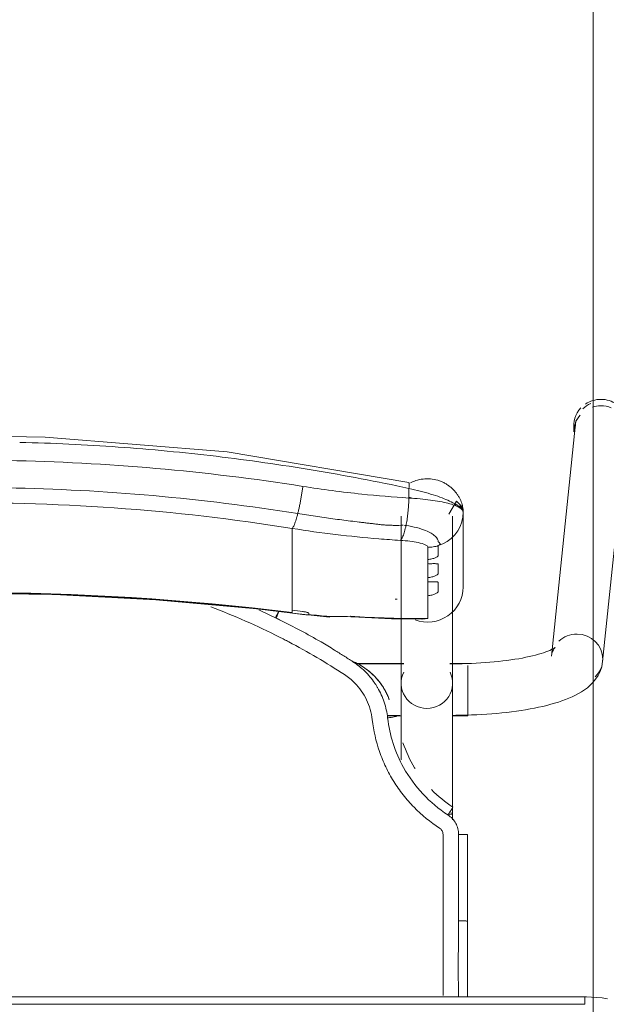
# Model space of a CAD drawing. Header units: metres. Extents: x 3 to 43.5, y -74 to -48.5.
# Tile 38 of 209: x 35.842 to 36.077, y -60.58 to -60.185. Entities that reach past the tile are written whole.
import ezdxf

# ---------------------------------------------------------------- set-up
doc = ezdxf.new("R2010")
doc.units = ezdxf.units.M
doc.layers.add('1PAV - FRIG_dwg', color=7, linetype='Continuous', lineweight=18, true_color=0x767676)
doc.layers.add('TUB_FRIGO', color=30, linetype='Continuous', lineweight=18, true_color=0xff7f00)
doc.layers.add('I-FURN', color=7, linetype='Continuous', lineweight=18)

# ---------------------------------------------------------------- blocks, each defined once
blk = doc.blocks.new('ConjuntoParaAlunoTamanho6 - CJA06_ConjuntoParaAlunoTamanho6-V54-1PAV - FRIGORÍFICA')
at = {"layer": 'I-FURN', "color": 253, "true_color": 0xaaaaaa}
for p, q in [((0.2432124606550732, 0.2952560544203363), (0.2335379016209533, 0.2018170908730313)), ((0.2425404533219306, 0.2945585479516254), (0.2425404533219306, 0.2919703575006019)), ((0.2541278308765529, 0.1996852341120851), (0.2638023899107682, 0.2931241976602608)), ((0.173150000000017, 0.2581242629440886), (0.173150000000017, 0.1909687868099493)), ((0.1938500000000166, 0.1909687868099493), (0.1938500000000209, 0.2581242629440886)), ((0.1981000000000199, 0.2296403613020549), (0.1981000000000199, 0.2596939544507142)), ((0.1745693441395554, 0.2544094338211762), (0.1751254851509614, 0.254353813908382)), ((0.1958994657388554, 0.2522107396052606), (0.1968476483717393, 0.2539494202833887)), ((0.1968477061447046, 0.2539495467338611), (0.1975389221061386, 0.2558006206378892)), ((0.1294314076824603, 0.243802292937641), (0.1294314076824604, 0.2531737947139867)), ((0.1947122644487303, 0.2506185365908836), (0.1958994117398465, 0.2522106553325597)), ((0.1294314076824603, 0.2421389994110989), (0.1294314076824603, 0.243802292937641)), ((0.1294314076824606, 0.2421389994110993), (0.1294314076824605, 0.2365253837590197)), ((0.1838599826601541, 0.2390378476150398), (0.1838599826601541, 0.2407252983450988)), ((0.1294314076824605, 0.2365253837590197), (0.1294314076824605, 0.2348620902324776)), ((0.1294314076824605, 0.2348620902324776), (0.1294314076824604, 0.2292484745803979)), ((0.183859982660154, 0.231760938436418), (0.183859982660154, 0.233448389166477)), ((0.1294314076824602, 0.2275851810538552), (0.1294314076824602, 0.2292484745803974)), ((0.1294314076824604, 0.2275851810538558), (0.1294314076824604, 0.2219715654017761)), ((0.1838599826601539, 0.2170112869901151), (0.1838599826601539, 0.2261714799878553)), ((0.1294314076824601, 0.2203082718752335), (0.1294314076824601, 0.2219715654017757)), ((0.1294586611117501, 0.2191524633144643), (0.1443419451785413, 0.2175731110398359)), ((0.179439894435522, 0.2168937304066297), (0.1817272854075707, 0.2167811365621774)), ((0.1742864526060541, 0.1989367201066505), (0.1547360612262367, 0.1989367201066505)), ((0.1742893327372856, 0.1987867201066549), (0.1549429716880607, 0.1987867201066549)), ((0.1938500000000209, 0.1987867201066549), (0.1927106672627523, 0.1987867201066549)), ((0.2000000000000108, 0.1989367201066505), (0.192713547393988, 0.1989367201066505)), ((0.1938500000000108, 0.1984502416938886), (0.1938500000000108, 0.1987867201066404)), ((0.1938500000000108, 0.1976441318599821), (0.1938500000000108, 0.1984502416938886)), ((0.200000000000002, 0.1937960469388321), (0.2000000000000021, 0.1981376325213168)), ((0.1938500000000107, 0.1916047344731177), (0.1938500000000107, 0.1936664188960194)), ((0.200000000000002, 0.1857279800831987), (0.200000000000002, 0.193644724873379)), ((0.1938500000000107, 0.1858191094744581), (0.1938500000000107, 0.1868796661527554)), ((0.1938500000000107, 0.1837095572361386), (0.1938500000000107, 0.1858191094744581)), ((0.200000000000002, 0.17793672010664), (0.200000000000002, 0.1856002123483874)), ((0.1675711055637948, 0.1780867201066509), (0.1726767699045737, 0.1780867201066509)), ((0.1938500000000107, 0.1780867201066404), (0.1938500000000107, 0.1795051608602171)), ((0.1675962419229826, 0.177936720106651), (0.1732320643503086, 0.177936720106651)), ((0.1937679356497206, 0.177936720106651), (0.2000000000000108, 0.177936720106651)), ((0.1938500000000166, 0.1360373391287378), (0.1938500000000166, 0.138573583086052)), ((0.1998252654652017, 0.130207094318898), (0.1998241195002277, 0.09530095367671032)), ((0.1998165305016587, 0.06496651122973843), (0.1998241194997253, 0.09530105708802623)), ((0.2470000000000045, 0.06496651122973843), (-0.2469999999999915, 0.06496651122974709)), ((0.2470000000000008, 0.06496651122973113), (-0.2469999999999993, 0.06496651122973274)), ((0.2470000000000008, 0.06496651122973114), (0.2470000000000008, 0.06196651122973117))]:
    blk.add_line(p, q, dxfattribs=at)
at = {"layer": 'I-FURN', "color": 253, "true_color": 0xaaaaaa, "flags": 128}
for points in [[(0.1762326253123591, 0.2716064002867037), (0.1033140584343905, 0.2839819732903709), (0.03017500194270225, 0.2898535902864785), (0.0001000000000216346, 0.2903998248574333)], [(0.1762658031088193, 0.2654018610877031), (0.1762658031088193, 0.2663721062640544), (0.1762658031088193, 0.2673423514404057), (0.1762658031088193, 0.268312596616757), (0.1762658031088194, 0.2692828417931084)], [(0.1980999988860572, 0.2597125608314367), (0.1979173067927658, 0.2609157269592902), (0.1973888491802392, 0.26208319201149), (0.1953955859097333, 0.2642028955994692), (0.1922691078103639, 0.2589586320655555)], [(0.1976017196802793, 0.2560210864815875), (0.1979587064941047, 0.2577280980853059), (0.1981000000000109, 0.2596939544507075)], [(0.1980999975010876, 0.2597116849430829), (0.1980999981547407, 0.2521977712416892), (0.1980999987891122, 0.2446838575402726)], [(0.1981000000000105, 0.2296403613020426), (0.1981000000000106, 0.2371537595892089), (0.1981000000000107, 0.2446671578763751), (0.1981000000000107, 0.2521805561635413), (0.1981000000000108, 0.2596939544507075)], [(0.1917187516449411, 0.2479946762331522), (0.1933094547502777, 0.2492039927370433), (0.1947121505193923, 0.2506184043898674)], [(0.1838599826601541, 0.2407252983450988), (0.1838599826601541, 0.241946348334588), (0.1838599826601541, 0.2431673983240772), (0.1838599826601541, 0.2443884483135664), (0.1838599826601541, 0.2456094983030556)], [(0.1881000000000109, 0.2462822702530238), (0.1881000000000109, 0.2453180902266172), (0.1881000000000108, 0.2443539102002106), (0.1881000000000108, 0.243389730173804), (0.1881000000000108, 0.2424255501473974)], [(0.1881002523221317, 0.246282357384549), (0.1899707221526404, 0.2470146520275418), (0.1917187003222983, 0.247994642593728)], [(0.183859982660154, 0.233448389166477), (0.183859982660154, 0.2348457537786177), (0.183859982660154, 0.2362431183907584), (0.1838599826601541, 0.2376404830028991), (0.1838599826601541, 0.2390378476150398)], [(0.1881000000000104, 0.2386831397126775), (0.1881000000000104, 0.237799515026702), (0.1881000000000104, 0.2369158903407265), (0.1881000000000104, 0.236032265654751), (0.1881000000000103, 0.2351486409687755)], [(0.1838599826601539, 0.2261714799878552), (0.183859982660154, 0.2275688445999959), (0.183859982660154, 0.2289662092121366), (0.183859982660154, 0.2303635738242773), (0.183859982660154, 0.231760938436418)], [(0.1881000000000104, 0.2314062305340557), (0.1881000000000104, 0.2305226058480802), (0.1881000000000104, 0.2296389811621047), (0.1881000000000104, 0.2287553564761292), (0.1881000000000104, 0.2278717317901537)], [(-0.1292586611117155, 0.2191524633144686), (-0.08865069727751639, 0.223419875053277), (-0.04790057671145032, 0.2260954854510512), (-0.007073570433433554, 0.2271749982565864), (0.03376492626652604, 0.226656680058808), (0.07454949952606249, 0.2245413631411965), (0.1152148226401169, 0.2208324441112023), (0.1294586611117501, 0.2191524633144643)], [(0.1294314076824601, 0.2193726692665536), (0.1294314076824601, 0.2196065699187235), (0.1294314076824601, 0.2198404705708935), (0.1294314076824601, 0.2200743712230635), (0.1294314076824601, 0.2203082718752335)], [(0.1361000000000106, 0.2190117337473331), (0.1361000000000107, 0.2189337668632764), (0.1361000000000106, 0.2188557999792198), (0.1361000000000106, 0.2187778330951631), (0.1361000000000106, 0.2186998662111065)], [(0.153505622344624, 0.217605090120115), (0.1692793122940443, 0.2168976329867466), (0.1813090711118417, 0.2167731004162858)], [(0.1817272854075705, 0.2167811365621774), (0.1827926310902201, 0.2168569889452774), (0.1838599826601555, 0.217011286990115)], [(0.235070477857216, 0.205361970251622), (0.2350077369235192, 0.2053133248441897), (0.2348200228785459, 0.2051835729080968), (0.2345106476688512, 0.2049931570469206), (0.2340848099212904, 0.2047580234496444), (0.2335484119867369, 0.2044905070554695), (0.232907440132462, 0.2042001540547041), (0.2321676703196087, 0.2038943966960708), (0.231334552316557, 0.2035790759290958), (0.2304131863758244, 0.2032588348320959), (0.2294083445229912, 0.2029374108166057), (0.2283245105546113, 0.2026178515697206), (0.227165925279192, 0.2023026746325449), (0.2259366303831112, 0.2019939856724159), (0.2246405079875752, 0.201693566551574), (0.2232813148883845, 0.2014029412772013), (0.2218627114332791, 0.201123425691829), (0.2203882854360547, 0.2008561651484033), (0.2188615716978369, 0.2006021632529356), (0.2172860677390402, 0.200362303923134), (0.2156652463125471, 0.2001373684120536), (0.2140025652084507, 0.1999280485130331), (0.2123014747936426, 0.1997349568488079), (0.2105654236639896, 0.1995586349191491), (0.2087978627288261, 0.1993995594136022), (0.2070022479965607, 0.199258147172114), (0.2051820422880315, 0.1991347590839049), (0.2033407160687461, 0.1990297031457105), (0.201481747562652, 0.1989432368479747), (0.1996086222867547, 0.1988755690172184), (0.1977248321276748, 0.198826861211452), (0.1958338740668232, 0.1987972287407), (0.1939392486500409, 0.1987867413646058), (0.1938500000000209, 0.1987867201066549)], [(0.2335379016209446, 0.2018170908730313), (0.2337286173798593, 0.2028696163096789), (0.2340307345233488, 0.203761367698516), (0.2343720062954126, 0.2044473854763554), (0.2346851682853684, 0.2049236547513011), (0.2349211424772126, 0.205211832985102), (0.2350504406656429, 0.2053439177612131), (0.235070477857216, 0.205361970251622)], [(0.2541278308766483, 0.1996852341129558), (0.2537524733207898, 0.1976222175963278), (0.2531060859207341, 0.1957226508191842), (0.25226146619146, 0.1940331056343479), (0.2512866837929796, 0.1925592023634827), (0.250231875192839, 0.1912808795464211), (0.2491278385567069, 0.1901677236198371), (0.2479903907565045, 0.1891887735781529), (0.2468256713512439, 0.1883170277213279), (0.2456343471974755, 0.1875306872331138), (0.2444143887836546, 0.186812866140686), (0.2431627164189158, 0.1861507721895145), (0.2418761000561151, 0.1855348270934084), (0.2405516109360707, 0.1849579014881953), (0.2391868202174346, 0.1844147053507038), (0.2377798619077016, 0.1839013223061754), (0.23632942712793, 0.183414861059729), (0.234834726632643, 0.1829531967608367), (0.2332954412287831, 0.182514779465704), (0.2317116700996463, 0.1820984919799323), (0.2300838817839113, 0.1817035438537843), (0.2284128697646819, 0.1813293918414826), (0.2266997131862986, 0.1809756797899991), (0.224945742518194, 0.1806421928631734), (0.2231525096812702, 0.180328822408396), (0.2213217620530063, 0.1800355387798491), (0.2194554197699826, 0.1797623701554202), (0.2175555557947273, 0.1795093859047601), (0.2156243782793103, 0.1792766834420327), (0.2136642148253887, 0.1790643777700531), (0.2116774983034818, 0.1788725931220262), (0.209666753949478, 0.1787014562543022), (0.2076345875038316, 0.1785510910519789), (0.2055836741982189, 0.178421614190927), (0.2035167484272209, 0.1783131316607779), (0.2014365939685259, 0.178225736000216), (0.1993460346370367, 0.1781595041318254), (0.1972479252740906, 0.1781144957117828), (0.1951451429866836, 0.1780907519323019), (0.1938500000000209, 0.1780867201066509)], [(0.173150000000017, 0.1601508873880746), (0.173150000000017, 0.1620004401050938), (0.173150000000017, 0.1638180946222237), (0.173150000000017, 0.1656009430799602), (0.173150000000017, 0.1673461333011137), (0.173150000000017, 0.1690508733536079), (0.173150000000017, 0.170712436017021), (0.173150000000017, 0.1723281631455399), (0.173150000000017, 0.1738954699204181), (0.173150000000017, 0.1754118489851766), (0.173150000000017, 0.1768748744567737), (0.173150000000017, 0.1782822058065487), (0.173150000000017, 0.1796315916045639), (0.173150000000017, 0.1809208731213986), (0.173150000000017, 0.1821479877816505), (0.173150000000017, 0.1833109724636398), (0.173150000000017, 0.1844079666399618), (0.173150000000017, 0.185437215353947), (0.173150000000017, 0.1863970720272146), (0.173150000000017, 0.1872860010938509), (0.173150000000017, 0.188102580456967), (0.173150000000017, 0.1888455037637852), (0.173150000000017, 0.1895135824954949), (0.173150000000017, 0.1901057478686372), (0.173150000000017, 0.1906210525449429), (0.173150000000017, 0.1909687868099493)], [(0.1938500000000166, 0.1909687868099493), (0.1938500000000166, 0.1905139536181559), (0.1938500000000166, 0.1899816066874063), (0.1938500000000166, 0.1893725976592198), (0.1938500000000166, 0.1886879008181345), (0.1938500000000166, 0.1879286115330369), (0.1938500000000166, 0.1870959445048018), (0.1938500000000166, 0.1861912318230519), (0.1938500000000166, 0.1852159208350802), (0.1938500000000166, 0.1841715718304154), (0.1938500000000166, 0.1830598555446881), (0.1938500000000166, 0.1818825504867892), (0.1938500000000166, 0.1806415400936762), (0.1938500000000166, 0.1793388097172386), (0.1938500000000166, 0.1779764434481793), (0.1938500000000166, 0.1765566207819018), (0.1938500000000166, 0.1750816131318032), (0.1938500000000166, 0.1735537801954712), (0.1938500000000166, 0.1719755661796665), (0.1938500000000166, 0.1703494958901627), (0.1938500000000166, 0.1686781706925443), (0.1938500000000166, 0.1669642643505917), (0.1938500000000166, 0.1652105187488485), (0.1938500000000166, 0.163419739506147), (0.1938500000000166, 0.1615947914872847), (0.1938500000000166, 0.1597385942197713), (0.1938500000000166, 0.1578541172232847), (0.1938500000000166, 0.155944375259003), (0.1938500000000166, 0.1540124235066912), (0.1938500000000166, 0.1520613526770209), (0.1938500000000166, 0.1500942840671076), (0.1938500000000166, 0.1481143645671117), (0.1938500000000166, 0.1461247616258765), (0.1938500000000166, 0.1441286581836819), (0.1938500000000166, 0.1421292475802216), (0.1938500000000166, 0.1401297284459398), (0.1938500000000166, 0.138573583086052)], [(0.168410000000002, 0.1843247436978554), (0.168410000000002, 0.184339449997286), (0.168410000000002, 0.1843541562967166), (0.168410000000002, 0.1843688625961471), (0.168410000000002, 0.1843835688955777)], [(0.1962270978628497, 0.1302521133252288), (0.19622673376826, 0.126394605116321), (0.1962264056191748, 0.1225375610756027), (0.1962261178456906, 0.1186811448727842), (0.1962258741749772, 0.1148255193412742), (0.1962256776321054, 0.1109708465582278), (0.1962255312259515, 0.1071172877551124), (0.196225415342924, 0.1032650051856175), (0.1962252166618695, 0.0994141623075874), (0.1962252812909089, 0.09556492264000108)], [(0.2560082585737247, 0.0641953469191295), (0.2539124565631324, 0.06451380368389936), (0.2518055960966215, 0.06474819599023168), (0.2496910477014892, 0.06489814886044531), (0.247572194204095, 0.06496342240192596), (0.2470000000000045, 0.06496651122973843)], [(0.2469999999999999, 0.0619665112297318), (0.1234999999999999, 0.0619665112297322), (-1.453485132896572e-16, 0.06196651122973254), (-0.1235000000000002, 0.06196651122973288), (-0.2470000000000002, 0.06196651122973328)], [(-0.2469999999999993, 0.06196651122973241), (-0.1234999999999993, 0.0619665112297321), (7.44471151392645e-16, 0.06196651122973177), (0.1235000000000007, 0.06196651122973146), (0.2470000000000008, 0.06196651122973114)]]:
    blk.add_lwpolyline(points, dxfattribs=at)
at = {"layer": 'I-FURN', "color": 253, "true_color": 0xaaaaaa}
for centre, major_axis, ratio, start_param, end_param in [((0.2534214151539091, 0.2945585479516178), (0.01088096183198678, 0), 0.9659258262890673, 1.570796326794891, 2.182165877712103), ((0.2534214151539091, 0.2945585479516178), (-0.01088096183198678, 5.623562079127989e-17), 0.9659258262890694, 4.098127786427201, 4.71238898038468), ((0.2534214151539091, 0.2945585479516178), (0.01088096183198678, 0), 0.965925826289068, 2.404321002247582, 3.312013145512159), ((0.253507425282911, 0.2941901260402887), (-0.0102949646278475, 0.001065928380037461), 0.9671584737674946, 5.223080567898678, 5.597592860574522), ((0.2534214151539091, 0.2919703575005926), (0.01088096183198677, 0), 0.9659258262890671, 1.581693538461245, 1.883969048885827), ((0.2534214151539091, 0.2919703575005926), (0.01088096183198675, 0), 0.9659258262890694, 1.17635546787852, 1.570796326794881), ((0.2534214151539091, 0.2919703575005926), (0.01088096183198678, 0), 0.965925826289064, 2.446266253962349, 3.141592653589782), ((0.253507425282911, 0.2941901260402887), (-0.01029496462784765, 0.001065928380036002), 0.9671584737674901, 6.102342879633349, 6.38299102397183), ((9.999999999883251e-05, -0.7711708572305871), (1.0208981, 0), 0.9781476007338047, 1.443771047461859, 1.697821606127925), ((0.1837000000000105, 0.2296403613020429), (0.0144, 0), 0.9781476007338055, 4.362104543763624, 6.28318530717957), ((9.999999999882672e-05, -0.7715866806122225), (1.021100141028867, 0), 0.9781476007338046, 1.44377104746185, 1.633569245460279), ((0.1794715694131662, 0.6012766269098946), (0.3849999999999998, 0), 0.9781476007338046, 4.689765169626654, 4.691851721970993), ((0.1794715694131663, 0.6035636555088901), (0.3949999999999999, 0), 0.9781476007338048, 4.585363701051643, 4.595995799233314), ((0.1794715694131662, 0.6022122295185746), (0.3947979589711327, 0), 0.9781476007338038, 4.585363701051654, 4.595935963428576), ((0.1794715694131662, 0.6026280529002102), (0.3949999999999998, 0), 0.9781476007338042, 4.602237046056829, 4.623286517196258), ((0.1452124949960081, 0.227535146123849), (0.0008705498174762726, 0.009962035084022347), 0.01850094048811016, 2.932960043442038, 3.325659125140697), ((0.1794715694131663, 0.6033557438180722), (0.3949999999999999, 0), 0.9781476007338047, 4.644485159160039, 4.723499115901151), ((0.2438328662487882, 0.2007511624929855), (-0.01029496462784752, 0.001065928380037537), 0.9671584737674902, 4.812194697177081, 5.597592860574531), ((0.2438328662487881, 0.2007511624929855), (-0.01029496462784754, 0.001065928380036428), 0.967158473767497, 3.241398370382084, 4.812194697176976), ((0.2438328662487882, 0.2007511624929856), (-0.01029496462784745, 0.001065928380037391), 0.9671584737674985, 2.456000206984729, 3.241398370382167), ((0.1835000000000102, 0.1909687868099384), (0.01034999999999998, 0), 0.9781476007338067, 2.686586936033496, 4.712388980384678), ((0.1835000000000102, 0.1909687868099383), (0.01035, 0), 0.9781476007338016, 4.712388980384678, 6.738191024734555), ((0.1835000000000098, 0.1385735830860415), (0.01034999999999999, 0), 0.06975647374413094, 5.75958653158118, 6.776353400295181)]:
    blk.add_ellipse(centre, major_axis=major_axis, ratio=ratio, start_param=start_param, end_param=end_param, dxfattribs=at)
for points in [[(0.03972822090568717, 0.287082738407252), (0.03313130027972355, 0.2873962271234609), (0.026528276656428, 0.2876317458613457), (0.01992248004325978, 0.2877888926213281)], [(0.05949739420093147, 0.285908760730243), (0.05291607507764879, 0.2863777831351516), (0.04632532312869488, 0.2867692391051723), (0.03972846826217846, 0.2870827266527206)], [(0.07920996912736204, 0.284269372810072), (0.07265096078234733, 0.2848931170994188), (0.06607919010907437, 0.2854396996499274), (0.05949798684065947, 0.2859087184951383)], [(0.1183880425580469, 0.2796108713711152), (0.1053957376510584, 0.2814656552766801), (0.09232837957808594, 0.283021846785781), (0.07920996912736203, 0.284269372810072)], [(0.1378172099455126, 0.276606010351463), (0.1313620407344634, 0.2776813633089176), (0.1248851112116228, 0.2786833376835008), (0.1183894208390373, 0.2796106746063)], [(0.1571157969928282, 0.2731608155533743), (0.1507070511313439, 0.2743816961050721), (0.1442735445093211, 0.2755304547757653), (0.1378182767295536, 0.2766058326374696)], [(0.1762658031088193, 0.2692828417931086), (0.1699094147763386, 0.2706467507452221), (0.1635252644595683, 0.2719397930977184), (0.1571163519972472, 0.2731607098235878)], [(0.1316375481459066, 0.2591403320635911), (0.1317514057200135, 0.2595920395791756), (0.1319774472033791, 0.2605307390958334), (0.1323069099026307, 0.2620269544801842), (0.1326223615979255, 0.2635911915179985), (0.1329198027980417, 0.2652023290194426), (0.1331950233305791, 0.2668394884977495), (0.1334445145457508, 0.2684805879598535), (0.1335915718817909, 0.2695629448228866), (0.1336597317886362, 0.2700975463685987)], [(0.1762658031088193, 0.2692828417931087), (0.1763289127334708, 0.2696584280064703), (0.1764189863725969, 0.2703746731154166), (0.1764353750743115, 0.2712021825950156), (0.1763587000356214, 0.2714863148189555), (0.1763029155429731, 0.2715564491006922)], [(0.175125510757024, 0.254353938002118), (0.1751984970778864, 0.2547076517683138), (0.175339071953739, 0.2554367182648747), (0.1755320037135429, 0.2565866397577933), (0.1757052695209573, 0.2577841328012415), (0.175857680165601, 0.259019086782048), (0.1759880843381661, 0.2602816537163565), (0.176095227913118, 0.2615619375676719), (0.1761782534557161, 0.2628495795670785), (0.176236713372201, 0.2641342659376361), (0.1762589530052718, 0.2649819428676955), (0.1762658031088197, 0.2654018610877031)], [(0.1981000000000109, 0.2596939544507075), (0.1981000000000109, 0.2603482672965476), (0.1970264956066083, 0.2616503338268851), (0.1923900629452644, 0.2633751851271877), (0.1852348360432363, 0.264697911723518), (0.1793352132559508, 0.265233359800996), (0.1762658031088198, 0.265401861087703)], [(0.1781109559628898, 0.2652801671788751), (0.1775085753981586, 0.2654472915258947), (0.1768999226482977, 0.2656099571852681), (0.1762885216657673, 0.2657672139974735)], [(0.1294314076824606, 0.2531737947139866), (0.1295198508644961, 0.253273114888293), (0.1297044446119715, 0.2535308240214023), (0.1300007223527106, 0.2540876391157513), (0.1303127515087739, 0.2548081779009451), (0.1306367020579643, 0.2556847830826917), (0.1309683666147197, 0.2567044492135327), (0.131303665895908, 0.2578553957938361), (0.1315267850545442, 0.2587009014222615), (0.1316375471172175, 0.2591403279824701)], [(0.1728535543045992, 0.2483980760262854), (0.1729696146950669, 0.2485030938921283), (0.1732027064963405, 0.2487702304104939), (0.1735510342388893, 0.2493354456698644), (0.1738939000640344, 0.250058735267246), (0.174227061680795, 0.2509327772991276), (0.1745466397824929, 0.2519451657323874), (0.1748487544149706, 0.2530845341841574), (0.1750359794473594, 0.2539200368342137), (0.1751255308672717, 0.2543540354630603)], [(0.1838599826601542, 0.2456094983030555), (0.1842192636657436, 0.2456134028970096), (0.1849375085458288, 0.2456477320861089), (0.1860079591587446, 0.2457777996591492), (0.1870655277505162, 0.2459854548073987), (0.1877580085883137, 0.2461749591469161), (0.1881001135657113, 0.246282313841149)], [(0.124341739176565, 0.2095039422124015), (0.1152901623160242, 0.214084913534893), (0.1060704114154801, 0.2181435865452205), (0.096658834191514, 0.2216798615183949)], [(0.1159427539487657, 0.2205001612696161), (0.1182084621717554, 0.2194714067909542), (0.1204604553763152, 0.2184124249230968), (0.1226981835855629, 0.2173235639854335)], [(0.1226981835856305, 0.2173235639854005), (0.1229127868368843, 0.2177608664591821), (0.1233583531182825, 0.2186550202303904), (0.1237690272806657, 0.2194524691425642), (0.1239499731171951, 0.2197966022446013)], [(0.1233396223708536, 0.218131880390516), (0.1231915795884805, 0.2178324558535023), (0.1230392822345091, 0.2175283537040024), (0.1228883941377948, 0.2172307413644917)], [(0.1239464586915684, 0.2193573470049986), (0.1237666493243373, 0.2189779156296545), (0.1235632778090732, 0.2185567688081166), (0.1233517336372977, 0.2181258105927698)], [(0.1336000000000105, 0.2198095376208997), (0.1337709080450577, 0.2197895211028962), (0.1341016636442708, 0.2197447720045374), (0.1345570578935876, 0.2196652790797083), (0.1349943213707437, 0.2195675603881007), (0.1353772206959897, 0.2194610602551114), (0.1356877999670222, 0.2193475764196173), (0.1359253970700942, 0.219230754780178), (0.1360624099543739, 0.2191208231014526), (0.1360974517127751, 0.2190478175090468), (0.1361000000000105, 0.2190117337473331)], [(0.1361000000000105, 0.2186998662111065), (0.136100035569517, 0.2186828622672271), (0.1360918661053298, 0.2186492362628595), (0.1360665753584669, 0.2186169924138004), (0.1360494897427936, 0.2186013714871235)], [(0.1443226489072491, 0.217792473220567), (0.145762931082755, 0.2177625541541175), (0.1486002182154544, 0.2177478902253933), (0.1513336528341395, 0.2178205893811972), (0.15267016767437, 0.2178778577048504)], [(0.1526701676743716, 0.2178778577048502), (0.1531962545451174, 0.2175770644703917), (0.1536937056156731, 0.2175210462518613), (0.1541742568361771, 0.2177192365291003)], [(0.1243563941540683, 0.2165087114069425), (0.124080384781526, 0.2166453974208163), (0.1235279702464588, 0.2169178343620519), (0.122974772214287, 0.2171883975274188), (0.1226979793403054, 0.2173232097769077)], [(0.1409843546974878, 0.2075760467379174), (0.1382577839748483, 0.2091620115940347), (0.1327588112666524, 0.2122360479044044), (0.127170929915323, 0.2151169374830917), (0.1243563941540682, 0.2165087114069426)], [(0.127982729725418, 0.2076229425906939), (0.1273791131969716, 0.2079405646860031), (0.1261687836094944, 0.2085716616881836), (0.1249518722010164, 0.2091945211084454), (0.1243417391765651, 0.2095039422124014)], [(0.1503955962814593, 0.1944471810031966), (0.1467277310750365, 0.1968417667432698), (0.139345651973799, 0.2014179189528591), (0.1318066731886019, 0.205611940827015), (0.1279827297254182, 0.2076229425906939)], [(0.1463509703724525, 0.2043213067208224), (0.1454617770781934, 0.2048741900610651), (0.1436780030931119, 0.205969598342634), (0.1418838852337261, 0.2070440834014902), (0.1409843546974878, 0.207576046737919)], [(0.1537794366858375, 0.1996302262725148), (0.152557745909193, 0.2004277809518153), (0.1501008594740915, 0.2020049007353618), (0.1476209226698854, 0.2035451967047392), (0.1463764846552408, 0.2043055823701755)], [(0.1586329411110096, 0.1970969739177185), (0.1570319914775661, 0.1982151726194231), (0.1553072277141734, 0.199155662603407), (0.153501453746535, 0.1998979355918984)], [(0.1537415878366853, 0.1997177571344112), (0.1547233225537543, 0.1993071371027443), (0.1557480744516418, 0.1988086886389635), (0.1568013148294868, 0.1981978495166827)], [(0.1624994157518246, 0.1911047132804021), (0.1613359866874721, 0.192802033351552), (0.1586948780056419, 0.1959437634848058), (0.1554966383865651, 0.1985081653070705), (0.1537794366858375, 0.1996302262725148)], [(0.1544771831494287, 0.1911188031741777), (0.1538595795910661, 0.1917419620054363), (0.1525591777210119, 0.1929224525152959), (0.1511359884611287, 0.193963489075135), (0.1503955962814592, 0.1944471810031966)], [(0.1615632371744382, 0.1763592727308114), (0.1612423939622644, 0.179146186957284), (0.1596820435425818, 0.1845386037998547), (0.1564514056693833, 0.1891220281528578), (0.1544771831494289, 0.1911188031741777)], [(0.1637112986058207, 0.1892355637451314), (0.163521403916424, 0.1895535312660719), (0.1631293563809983, 0.1901833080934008), (0.1627133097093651, 0.1907999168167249), (0.1624994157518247, 0.191104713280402)], [(0.1650109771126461, 0.1907575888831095), (0.1653668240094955, 0.1902631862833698), (0.1660439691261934, 0.1892504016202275), (0.1669511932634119, 0.1876675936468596), (0.1677473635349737, 0.1860264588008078), (0.16820222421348, 0.1848969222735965), (0.1684100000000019, 0.1843247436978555)], [(0.1677424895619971, 0.1770639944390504), (0.1674964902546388, 0.1792013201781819), (0.1665590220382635, 0.1834307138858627), (0.164789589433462, 0.1873763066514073), (0.1637112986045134, 0.1892355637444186)], [(0.1714634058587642, 0.1778021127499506), (0.1714682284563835, 0.1777616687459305), (0.1712817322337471, 0.177658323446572), (0.1704566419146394, 0.1774597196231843), (0.1692131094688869, 0.1772481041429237), (0.1682328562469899, 0.1771200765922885), (0.1677424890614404, 0.1770642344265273)], [(0.1939136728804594, 0.1411945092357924), (0.1908365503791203, 0.143207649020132), (0.1879501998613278, 0.1455989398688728), (0.1853711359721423, 0.1482650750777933)], [(0.1919863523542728, 0.1380495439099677), (0.1922544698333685, 0.1384598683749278), (0.1927841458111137, 0.1392806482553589), (0.1934388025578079, 0.1403259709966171), (0.1938540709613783, 0.1410265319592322), (0.1939293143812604, 0.1411928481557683), (0.1939136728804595, 0.1411945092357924)], [(0.1962270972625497, 0.1302521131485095), (0.1962244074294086, 0.1310361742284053), (0.196036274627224, 0.1325521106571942), (0.1951915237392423, 0.1347279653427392), (0.1938272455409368, 0.1366302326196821), (0.1926490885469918, 0.137618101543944), (0.1919863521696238, 0.1380501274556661)], [(0.1900014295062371, 0.1302474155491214), (0.1900004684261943, 0.1305019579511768), (0.1899391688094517, 0.1309935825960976), (0.1896635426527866, 0.1316979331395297), (0.189220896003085, 0.132311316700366), (0.1888417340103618, 0.132628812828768), (0.1886288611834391, 0.1327672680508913)], [(0.1900013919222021, 0.09555402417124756), (0.190001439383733, 0.09868370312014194), (0.1900013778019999, 0.1048192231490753), (0.1900014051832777, 0.1131431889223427), (0.1900014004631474, 0.1217255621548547), (0.1900014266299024, 0.1274031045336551), (0.190001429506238, 0.1302474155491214)], [(0.1998210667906, 0.1302049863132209), (0.1998445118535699, 0.1302108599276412), (0.1996945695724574, 0.130222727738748), (0.1989137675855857, 0.1302381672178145), (0.1976969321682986, 0.1302488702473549), (0.1967197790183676, 0.1302517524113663), (0.1962270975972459, 0.1302520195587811)], [(0.1998187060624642, 0.1302043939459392), (0.1998185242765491, 0.1272925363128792), (0.1998182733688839, 0.1243806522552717), (0.1998180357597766, 0.1214692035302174)], [(0.1998198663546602, 0.09528842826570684), (0.1998196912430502, 0.1010983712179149), (0.1998194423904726, 0.1127324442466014), (0.199820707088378, 0.1243808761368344), (0.1998210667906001, 0.1302049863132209)], [(0.1998174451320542, 0.1127339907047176), (0.199817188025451, 0.1069128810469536), (0.1998173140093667, 0.1010953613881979), (0.1998174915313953, 0.09528493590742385)], [(0.1962252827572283, 0.0955648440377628), (0.1966195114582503, 0.0955637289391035), (0.197011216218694, 0.09555819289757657), (0.1973810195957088, 0.09554851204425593)], [(0.1973810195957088, 0.09554851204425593), (0.1977508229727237, 0.09553883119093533), (0.1980987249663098, 0.095525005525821), (0.1984075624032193, 0.09550772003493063)], [(0.1998241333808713, 0.09530095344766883), (0.1998241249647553, 0.0952967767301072), (0.1998227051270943, 0.09529260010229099), (0.1998198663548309, 0.09528842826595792)], [(0.1998200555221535, 0.06496652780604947), (0.1998200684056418, 0.07507383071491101), (0.1998199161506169, 0.08518111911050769), (0.199819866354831, 0.09528842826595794)], [(0.1998176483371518, 0.07533813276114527), (0.1998176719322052, 0.07188093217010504), (0.1998176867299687, 0.06842373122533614), (0.199817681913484, 0.06496652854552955)]]:
    blk.add_open_spline(points, degree=3, dxfattribs=at)
for points, knots in [([(-0.1334597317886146, 0.2700975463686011), (-0.0847039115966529, 0.2777950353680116), (0.005190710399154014, 0.2841531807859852), (0.09465608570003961, 0.2762553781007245), (0.1336597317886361, 0.2700975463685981)], [-1, -1, -1, -1, -0.4444444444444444, 0, 0, 0, 0]), ([(0.1769859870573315, 0.2715293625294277), (0.1776537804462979, 0.271873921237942), (0.1792654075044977, 0.2725544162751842), (0.1819571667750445, 0.2731539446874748), (0.1849590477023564, 0.2732031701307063), (0.1874098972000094, 0.2727407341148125), (0.1890477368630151, 0.2721641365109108), (0.1899555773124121, 0.271763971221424), (0.1906190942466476, 0.2714305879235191), (0.1912702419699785, 0.2710585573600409), (0.1921219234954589, 0.2705073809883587), (0.1931349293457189, 0.2697297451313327), (0.1942280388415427, 0.268695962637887), (0.1951608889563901, 0.2676305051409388), (0.1959446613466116, 0.2665608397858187), (0.1966003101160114, 0.2654700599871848), (0.1971213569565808, 0.2643906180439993), (0.1975150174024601, 0.2633435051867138), (0.1977954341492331, 0.2623445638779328), (0.1980407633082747, 0.2610829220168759), (0.1980992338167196, 0.2602308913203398), (0.1980999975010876, 0.2597116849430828)], [0.3275759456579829, 0.3275759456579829, 0.3275759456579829, 0.3275759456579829, 0.375, 0.4375, 0.5, 0.5625, 0.59375, 0.609375, 0.625, 0.640625, 0.65625, 0.6875, 0.71875, 0.75, 0.78125, 0.8125, 0.84375, 0.875, 0.90625, 0.9375, 1, 1, 1, 1]), ([(-0.1314375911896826, 0.2591405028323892), (-0.0834284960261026, 0.2668293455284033), (0.005115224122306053, 0.2731845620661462), (0.09323131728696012, 0.2652914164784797), (0.1316375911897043, 0.2591405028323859)], [-1, -1, -1, -1, -0.4444444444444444, 0, 0, 0, 0]), ([(0.1336597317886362, 0.2700975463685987), (0.1415528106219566, 0.2688514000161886), (0.155777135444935, 0.2669874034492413), (0.1699719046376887, 0.2657985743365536), (0.1762658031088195, 0.2654018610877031)], [-1, -1, -1, -1, -0.4444444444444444, 0, 0, 0, 0]), ([(0.1762658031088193, 0.2692828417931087), (0.1778018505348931, 0.2689533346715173), (0.1808409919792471, 0.2682343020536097), (0.1851045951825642, 0.267035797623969), (0.1888538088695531, 0.2657760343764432), (0.1930172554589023, 0.2641128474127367), (0.1970774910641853, 0.2618686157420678), (0.198099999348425, 0.260342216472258), (0.1980999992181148, 0.2597116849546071)], [0, 0, 0, 0, 0.125, 0.25, 0.375, 0.5, 0.75, 1, 1, 1, 1]), ([(0.1294314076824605, 0.2531737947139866), (0.08224027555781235, 0.260753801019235), (-0.00483574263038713, 0.2670240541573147), (-0.0914775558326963, 0.2592379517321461), (-0.1292314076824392, 0.2531737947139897)], [-1, -1, -1, -1, -0.4444444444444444, 0, 0, 0, 0]), ([(0.1958851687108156, 0.2625658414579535), (0.1956481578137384, 0.2626327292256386), (0.1951721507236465, 0.2627089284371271), (0.1947024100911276, 0.2626715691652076), (0.1944798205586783, 0.2626293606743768)], [0.3140408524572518, 0.3140408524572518, 0.3140408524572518, 0.3140408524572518, 0.375, 0.4333513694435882, 0.4333513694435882, 0.4333513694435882, 0.4333513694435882]), ([(0.1980999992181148, 0.2597116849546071), (0.1980996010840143, 0.260236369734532), (0.1978717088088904, 0.2610111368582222), (0.1972346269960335, 0.2618287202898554), (0.1968233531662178, 0.2621375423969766), (0.1966025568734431, 0.2622644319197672)], [0, 0, 0, 0, 0.125, 0.1875, 0.25, 0.25, 0.25, 0.25]), ([(0.1316375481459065, 0.2591403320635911), (0.1339949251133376, 0.2587682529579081), (0.1387087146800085, 0.2580511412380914), (0.145774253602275, 0.2570563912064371), (0.1516557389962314, 0.2562947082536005), (0.1557684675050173, 0.2557982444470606), (0.1581167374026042, 0.2555225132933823), (0.1598777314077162, 0.2553247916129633), (0.1616345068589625, 0.2551123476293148), (0.163388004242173, 0.2548905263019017), (0.1651435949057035, 0.2546919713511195), (0.1669065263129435, 0.2545489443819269), (0.1686772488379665, 0.254466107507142), (0.1710430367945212, 0.2544048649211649), (0.1728237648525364, 0.2544237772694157), (0.1740129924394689, 0.2544652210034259)], [0, 0, 0, 0, 0.1666666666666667, 0.3333333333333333, 0.5, 0.5833333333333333, 0.625, 0.6666666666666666, 0.7083333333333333, 0.75, 0.7916666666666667, 0.8333333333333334, 0.875, 0.9166666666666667, 1, 1, 1, 1]), ([(0.175125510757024, 0.254353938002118), (0.176610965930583, 0.2541414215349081), (0.1794849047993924, 0.2535802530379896), (0.1828421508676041, 0.2524625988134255), (0.1848968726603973, 0.2514475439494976), (0.1860769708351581, 0.2506942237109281), (0.1875352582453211, 0.2495319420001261), (0.1881197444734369, 0.2485382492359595), (0.1880995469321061, 0.2477843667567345)], [0, 0, 0, 0, 0.2, 0.4, 0.55, 0.625, 0.7, 1, 1, 1, 1]), ([(0.1294314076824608, 0.2531737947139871), (0.1352201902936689, 0.2522542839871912), (0.1468102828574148, 0.250642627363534), (0.1612933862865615, 0.2491934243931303), (0.1699656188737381, 0.248576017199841), (0.1728535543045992, 0.2483980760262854)], [0, 0, 0, 0, 0.4, 0.8, 1, 1, 1, 1]), ([(0.1728535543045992, 0.2483980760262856), (0.1755507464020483, 0.2482318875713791), (0.1796609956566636, 0.2477478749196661), (0.1831662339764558, 0.2466767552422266), (0.1838599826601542, 0.2459684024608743), (0.1838599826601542, 0.2456094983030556)], [0, 0, 0, 0, 0.4444444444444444, 0.7222222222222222, 1, 1, 1, 1]), ([(0.1880995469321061, 0.2477843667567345), (0.1882111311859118, 0.2477232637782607), (0.1883579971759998, 0.2476272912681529), (0.1884924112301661, 0.2475082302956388), (0.1885590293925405, 0.2474384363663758), (0.1886026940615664, 0.2473847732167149), (0.1886449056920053, 0.2473317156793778), (0.1887018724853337, 0.2472627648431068), (0.1887642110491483, 0.247175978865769), (0.1887960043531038, 0.2470814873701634), (0.1887919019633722, 0.2469975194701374), (0.1887699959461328, 0.2469290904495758), (0.1887312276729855, 0.2468562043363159), (0.188663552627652, 0.246755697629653), (0.1884990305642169, 0.2465703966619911), (0.1882804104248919, 0.2463989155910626), (0.1881002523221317, 0.246282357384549)], [0, 0, 0, 0, 0.1666666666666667, 0.25, 0.2916666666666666, 0.3333333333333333, 0.375, 0.4166666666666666, 0.5, 0.5833333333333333, 0.625, 0.6666666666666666, 0.7083333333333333, 0.75, 0.8333333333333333, 1, 1, 1, 1]), ([(0.1881000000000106, 0.2424255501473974), (0.1880963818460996, 0.2423607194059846), (0.188040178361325, 0.2422189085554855), (0.1878179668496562, 0.2419776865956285), (0.187426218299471, 0.2416987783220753), (0.1869086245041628, 0.2414201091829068), (0.1862881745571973, 0.2411678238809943), (0.1853208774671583, 0.2408807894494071), (0.1844802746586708, 0.2407546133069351), (0.183859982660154, 0.2407252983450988)], [0, 0, 0, 0, 0.125, 0.25, 0.375, 0.5, 0.625, 0.75, 1, 1, 1, 1]), ([(0.183859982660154, 0.2390378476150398), (0.1844802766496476, 0.239021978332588), (0.185320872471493, 0.2390289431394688), (0.1862880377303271, 0.2390413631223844), (0.1869083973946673, 0.2390415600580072), (0.1874260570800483, 0.2390167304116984), (0.1878178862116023, 0.2389577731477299), (0.1880401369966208, 0.2388520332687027), (0.188096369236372, 0.2387456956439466), (0.1881000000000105, 0.2386831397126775)], [0, 0, 0, 0, 0.25, 0.375, 0.5, 0.625, 0.75, 0.875, 1, 1, 1, 1]), ([(0.1881000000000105, 0.2351486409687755), (0.1880963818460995, 0.2350838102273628), (0.1880401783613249, 0.2349419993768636), (0.1878179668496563, 0.2347007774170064), (0.1874262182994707, 0.2344218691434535), (0.1869086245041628, 0.234143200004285), (0.1862881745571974, 0.2338909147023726), (0.1853208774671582, 0.2336038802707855), (0.1844802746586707, 0.2334777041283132), (0.183859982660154, 0.233448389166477)], [0, 0, 0, 0, 0.125, 0.25, 0.375, 0.5, 0.625, 0.75, 1, 1, 1, 1]), ([(0.1838599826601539, 0.231760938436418), (0.1844802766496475, 0.2317450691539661), (0.185320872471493, 0.2317520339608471), (0.186288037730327, 0.2317644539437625), (0.1869083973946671, 0.2317646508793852), (0.1874260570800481, 0.2317398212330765), (0.1878178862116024, 0.2316808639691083), (0.1880401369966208, 0.2315751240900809), (0.188096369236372, 0.2314687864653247), (0.1881000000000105, 0.2314062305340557)], [0, 0, 0, 0, 0.25, 0.375, 0.5, 0.625, 0.75, 0.875, 1, 1, 1, 1]), ([(0.1881000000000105, 0.2278717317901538), (0.1880963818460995, 0.227806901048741), (0.1880401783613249, 0.2276650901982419), (0.1878179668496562, 0.2274238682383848), (0.1874262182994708, 0.2271449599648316), (0.1869086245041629, 0.2268662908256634), (0.1862881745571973, 0.2266140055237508), (0.1853208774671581, 0.2263269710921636), (0.1844802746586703, 0.2262007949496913), (0.1838599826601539, 0.2261714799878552)], [0, 0, 0, 0, 0.125, 0.25, 0.375, 0.5, 0.625, 0.75, 1, 1, 1, 1]), ([(0.1360494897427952, 0.2186013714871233), (0.1360175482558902, 0.2185744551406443), (0.1359330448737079, 0.2185317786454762), (0.1357483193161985, 0.2184966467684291), (0.135491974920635, 0.2184863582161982), (0.1350841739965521, 0.2185006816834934), (0.1344517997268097, 0.218560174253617), (0.1338969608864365, 0.2186231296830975), (0.133600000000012, 0.2186570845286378)], [0, 0, 0, 0, 0.125, 0.25, 0.375, 0.5, 0.75, 1, 1, 1, 1]), ([(0.1568341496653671, 0.1981787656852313), (0.1576358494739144, 0.1977121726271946), (0.1591901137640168, 0.1966947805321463), (0.1620692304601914, 0.1943444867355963), (0.1639299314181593, 0.1922594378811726), (0.165010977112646, 0.1907575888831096)], [0, 0, 0, 0, 0.25, 0.5, 1, 1, 1, 1]), ([(0.168410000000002, 0.1843835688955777), (0.1679579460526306, 0.1856258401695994), (0.1668592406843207, 0.1880705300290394), (0.163830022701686, 0.192726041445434), (0.160810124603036, 0.1955762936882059), (0.1586329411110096, 0.1970969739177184)], [0, 0, 0, 0, 0.25, 0.5, 1, 1, 1, 1]), ([(0.1886288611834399, 0.1327672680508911), (0.184858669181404, 0.135214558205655), (0.1797445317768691, 0.1393737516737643), (0.1738871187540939, 0.1460517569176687), (0.170072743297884, 0.151491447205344), (0.166899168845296, 0.1573206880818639), (0.1635278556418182, 0.1655172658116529), (0.1620792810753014, 0.1719219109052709), (0.1615632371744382, 0.1763592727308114)], [0, 0, 0, 0, 0.25, 0.375, 0.5, 0.625, 0.75, 1, 1, 1, 1]), ([(0.1677424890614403, 0.1770642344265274), (0.1685377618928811, 0.1700966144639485), (0.1734462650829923, 0.1547384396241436), (0.1846099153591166, 0.142808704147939), (0.1919863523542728, 0.1380495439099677)], [0, 0, 0, 0, 0.4444444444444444, 1, 1, 1, 1]), ([(0.1788149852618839, 0.1566726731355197), (0.1787419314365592, 0.1567902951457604), (0.17673328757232, 0.1600544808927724), (0.1751000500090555, 0.163548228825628), (0.1739019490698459, 0.1670403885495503)], [0.490629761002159, 0.490629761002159, 0.490629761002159, 0.490629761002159, 0.5, 0.75, 0.75, 0.75, 0.75]), ([(0.1900014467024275, 0.0654809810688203), (0.1900014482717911, 0.06616760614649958), (0.1900014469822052, 0.06810506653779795), (0.1900014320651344, 0.07087669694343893), (0.1900014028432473, 0.07364734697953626), (0.1900013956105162, 0.0761767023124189), (0.1900014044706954, 0.07838368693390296), (0.1900013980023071, 0.08010240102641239), (0.1900013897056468, 0.08153498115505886), (0.1900013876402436, 0.08284057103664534), (0.1900013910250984, 0.08398225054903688), (0.1900013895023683, 0.08485985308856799), (0.1900013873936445, 0.08558322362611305), (0.1900013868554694, 0.08625702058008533), (0.1900013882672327, 0.08679650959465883), (0.190001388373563, 0.08715967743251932), (0.1900013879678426, 0.08749475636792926), (0.1900013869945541, 0.08795166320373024), (0.1900013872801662, 0.08848294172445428), (0.1900013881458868, 0.08900333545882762), (0.1900013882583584, 0.08963183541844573), (0.1900013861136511, 0.0907379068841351), (0.1900013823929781, 0.09260618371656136), (0.1900013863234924, 0.0944970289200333), (0.1900013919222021, 0.09555402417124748)], [0.4659090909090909, 0.4659090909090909, 0.4659090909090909, 0.4659090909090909, 0.4772727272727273, 0.5, 0.5227272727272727, 0.5454545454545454, 0.5681818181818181, 0.5909090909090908, 0.6136363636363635, 0.6363636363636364, 0.6590909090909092, 0.6818181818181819, 0.7045454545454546, 0.7272727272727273, 0.75, 0.7727272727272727, 0.7954545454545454, 0.8181818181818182, 0.8409090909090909, 0.8636363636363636, 0.8863636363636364, 0.9090909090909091, 0.9545454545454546, 1, 1, 1, 1]), ([(0.1961817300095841, 0.06497606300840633), (0.1961648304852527, 0.0672072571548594), (0.1960990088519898, 0.07740811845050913), (0.1961564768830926, 0.08754609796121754), (0.1962252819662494, 0.09555841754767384)], [0.8400419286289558, 0.8400419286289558, 0.8400419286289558, 0.8400419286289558, 0.875, 1, 1, 1, 1]), ([(0.1984075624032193, 0.09550772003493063), (0.1987163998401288, 0.09549043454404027), (0.1992559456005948, 0.09544894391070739), (0.1997261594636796, 0.09537594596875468), (0.1998241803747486, 0.09532455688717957), (0.1998241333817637, 0.09530095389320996)], [0.4, 0.4, 0.4, 0.4, 0.6, 0.8, 0.9699288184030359, 0.9699288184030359, 0.9699288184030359, 0.9699288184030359])]:
    blk.add_open_spline(points, degree=3, knots=knots, dxfattribs=at)
blk = doc.blocks.new('4 GRE - ESCOLA DE CINEMA E AUDIOVISUAL CINE REX R07_rvt-1-1PAV - FRIGORÍFICA')
at = {"layer": 'I-FURN', "color": 253, "lineweight": 18, "true_color": 0xaaaaaa}
blk.add_blockref('ConjuntoParaAlunoTamanho6 - CJA06_ConjuntoParaAlunoTamanho6-V54-1PAV - FRIGORÍFICA', (35.82168486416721, -60.64244030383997), dxfattribs=at)
blk = doc.blocks.new('1PAV - FRIG_dwg-1115125-1PAV - FRIGORÍFICA')
at = {"layer": 'TUB_FRIGO', "flags": 128}
blk.add_lwpolyline([(14.51695414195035, 3.46513487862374), (14.51695414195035, -5.933445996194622), (9.703062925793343, -5.933445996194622)], dxfattribs=at)

msp = doc.modelspace()

# ---------------------------------------------------------------- block references
at = {"lineweight": 5}
msp.add_blockref('4 GRE - ESCOLA DE CINEMA E AUDIOVISUAL CINE REX R07_rvt-1-1PAV - FRIGORÍFICA', (0, 0), dxfattribs=at)
at = {"layer": '1PAV - FRIG_dwg', "color": 7}
msp.add_blockref('1PAV - FRIG_dwg-1115125-1PAV - FRIGORÍFICA', (21.55499999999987, -62.90000000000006), dxfattribs=at)

doc.saveas('drawing.dxf')
